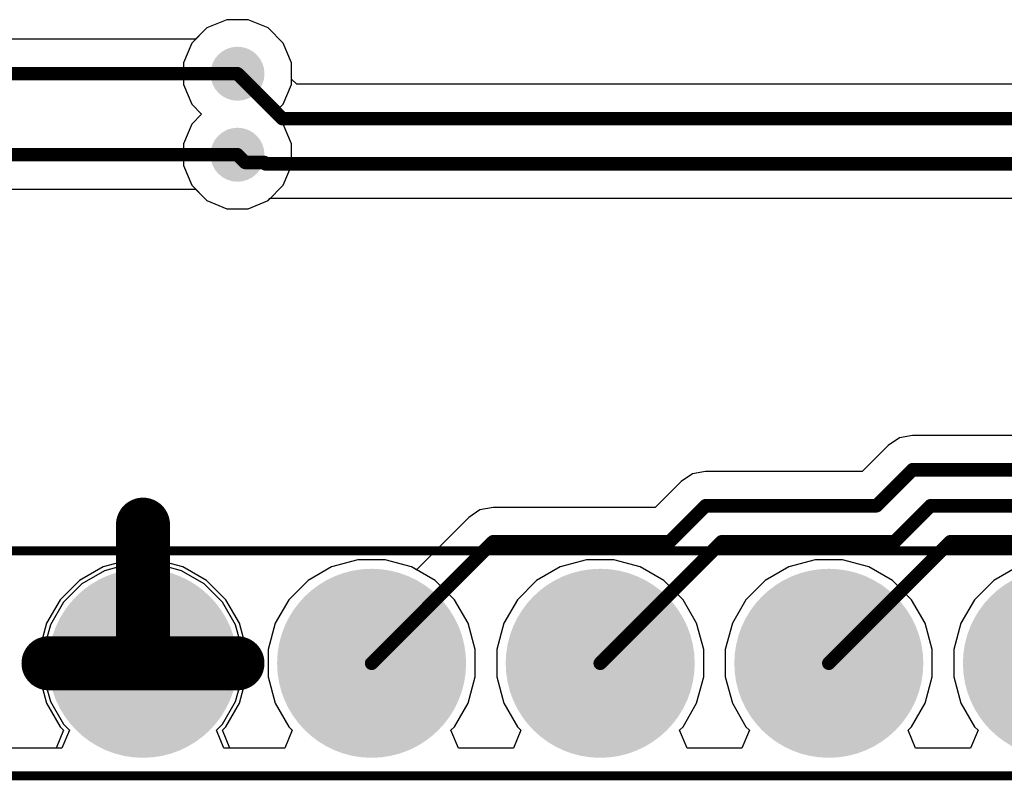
# Model space of a CAD drawing. Header units: inches. Extents: x 0 to 41, y 0 to 25.4.
# Tile 1 of 18: x 12.8 to 23.7, y 0 to 8.4. Entities that reach past the tile are written whole.
import ezdxf

# ---------------------------------------------------------------- set-up
doc = ezdxf.new("R2010")
doc.units = ezdxf.units.IN
for name, color, linetype in [('Board', 56, 'Continuous'), ('BOTTOM', 5, 'Continuous'), ('Bottom Solder', 6, 'Continuous'), ('Pad Holes', 156, 'Continuous'), ('TOP', 1, 'Continuous'), ('Top Assembly', 56, 'Continuous'), ('Top Solder', 216, 'Continuous'), ('Via Holes', 16, 'Continuous')]:
    doc.layers.add(name, color=color, linetype=linetype)

# ---------------------------------------------------------------- blocks, each defined once
blk = doc.blocks.new('PIN_HEADER_2_54___VERT__1_10POS_3432')
at = {"layer": 'BOTTOM'}
h = blk.add_hatch(color=5, dxfattribs=at)
edge = h.paths.add_edge_path()
edge.add_arc((-6.35, 0), 0.8499983, 0, 360)
h = blk.add_hatch(color=5, dxfattribs=at)
edge = h.paths.add_edge_path()
edge.add_arc((-3.81, 0), 0.8499983, 0, 360)
h = blk.add_hatch(color=5, dxfattribs=at)
edge = h.paths.add_edge_path()
edge.add_arc((-1.27, 0), 0.8499983, 0, 360)
h = blk.add_hatch(color=5, dxfattribs=at)
edge = h.paths.add_edge_path()
edge.add_arc((1.27, 0), 0.8499983, 0, 360)
h = blk.add_hatch(color=5, dxfattribs=at)
edge = h.paths.add_edge_path()
edge.add_arc((3.81, 0), 0.8499983, 0, 360)
at = {"layer": 'Bottom Solder'}
h = blk.add_hatch(color=6, dxfattribs=at)
edge = h.paths.add_edge_path()
edge.add_arc((-6.35, 0), 1.0499979, 0, 360)
h = blk.add_hatch(color=6, dxfattribs=at)
edge = h.paths.add_edge_path()
edge.add_arc((-3.81, 0), 1.0499979, 0, 360)
h = blk.add_hatch(color=6, dxfattribs=at)
edge = h.paths.add_edge_path()
edge.add_arc((-1.27, 0), 1.0499979, 0, 360)
h = blk.add_hatch(color=6, dxfattribs=at)
edge = h.paths.add_edge_path()
edge.add_arc((1.27, 0), 1.0499979, 0, 360)
h = blk.add_hatch(color=6, dxfattribs=at)
edge = h.paths.add_edge_path()
edge.add_arc((3.81, 0), 1.0499979, 0, 360)
at = {"layer": 'Pad Holes'}
h = blk.add_hatch(color=7, dxfattribs=at)
edge = h.paths.add_edge_path()
edge.add_arc((-6.35, 0), 0.499999, 0, 360)
h = blk.add_hatch(color=7, dxfattribs=at)
edge = h.paths.add_edge_path()
edge.add_arc((-3.81, 0), 0.499999, 0, 360)
h = blk.add_hatch(color=7, dxfattribs=at)
edge = h.paths.add_edge_path()
edge.add_arc((-1.27, 0), 0.499999, 0, 360)
h = blk.add_hatch(color=7, dxfattribs=at)
edge = h.paths.add_edge_path()
edge.add_arc((1.27, 0), 0.499999, 0, 360)
at = {"layer": 'TOP'}
h = blk.add_hatch(color=1, dxfattribs=at)
edge = h.paths.add_edge_path()
edge.add_arc((-6.35, 0), 0.8499983, 0, 360)
h = blk.add_hatch(color=1, dxfattribs=at)
edge = h.paths.add_edge_path()
edge.add_arc((-3.81, 0), 0.8499983, 0, 360)
h = blk.add_hatch(color=1, dxfattribs=at)
edge = h.paths.add_edge_path()
edge.add_arc((-1.27, 0), 0.8499983, 0, 360)
h = blk.add_hatch(color=1, dxfattribs=at)
edge = h.paths.add_edge_path()
edge.add_arc((1.27, 0), 0.8499983, 0, 360)
h = blk.add_hatch(color=1, dxfattribs=at)
edge = h.paths.add_edge_path()
edge.add_arc((3.81, 0), 0.8499983, 0, 360)
at = {"layer": 'Top Solder'}
h = blk.add_hatch(color=216, dxfattribs=at)
edge = h.paths.add_edge_path()
edge.add_arc((-6.35, 0), 1.0499979, 0, 360)
h = blk.add_hatch(color=216, dxfattribs=at)
edge = h.paths.add_edge_path()
edge.add_arc((-3.81, 0), 1.0499979, 0, 360)
h = blk.add_hatch(color=216, dxfattribs=at)
edge = h.paths.add_edge_path()
edge.add_arc((-1.27, 0), 1.0499979, 0, 360)
h = blk.add_hatch(color=216, dxfattribs=at)
edge = h.paths.add_edge_path()
edge.add_arc((1.27, 0), 1.0499979, 0, 360)
h = blk.add_hatch(color=216, dxfattribs=at)
edge = h.paths.add_edge_path()
edge.add_arc((3.81, 0), 1.0499979, 0, 360)
at = {"layer": 'Top Assembly', "const_width": 0.0999998}
for points in [[(-12.68000004, 1.25000004), (12.68000004, 1.25000004)], [(-12.68000004, -1.25000004), (12.68000004, -1.25000004)]]:
    blk.add_lwpolyline(points, dxfattribs=at)

msp = doc.modelspace()

# ---------------------------------------------------------------- hatches: boundary and pattern name
at = {"layer": 'BOTTOM'}
h = msp.add_hatch(color=5, dxfattribs=at)
edge = h.paths.add_edge_path()
edge.add_arc((15.20000008, 7.799999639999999), 0.2999994, 0, 360)
h = msp.add_hatch(color=5, dxfattribs=at)
edge = h.paths.add_edge_path()
edge.add_arc((15.20000008, 6.899998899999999), 0.2999994, 0, 360)
at = {"layer": 'TOP'}
h = msp.add_hatch(color=1, dxfattribs=at)
edge = h.paths.add_edge_path()
edge.add_arc((15.20000008, 7.799999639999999), 0.2999994, 0, 360)
h = msp.add_hatch(color=1, dxfattribs=at)
edge = h.paths.add_edge_path()
edge.add_arc((15.20000008, 6.899998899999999), 0.2999994, 0, 360)
at = {"layer": 'Via Holes'}
h = msp.add_hatch(color=7, dxfattribs=at)
edge = h.paths.add_edge_path()
edge.add_arc((15.20000008, 7.799999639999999), 0.1499997, 0, 360)
h = msp.add_hatch(color=7, dxfattribs=at)
edge = h.paths.add_edge_path()
edge.add_arc((15.20000008, 6.899998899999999), 0.1499997, 0, 360)

# ---------------------------------------------------------------- linework, layer by layer
at = {"layer": 'Board', "const_width": 0.0499999}
msp.add_lwpolyline([(4.500013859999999, 1.27e-05), (36.50000066, 1.016e-05)], dxfattribs=at)
at = {"layer": 'BOTTOM'}
for p, q in [((15.0806531, 8.39999844), (14.86012776, 8.30865496)), ((15.31934706, 8.39999844), (15.0806531, 8.39999844)), ((15.5398724, 8.30865496), (15.31934706, 8.39999844)), ((14.86012776, 8.30865496), (14.7338161, 8.1823433)), ((15.7086554, 8.13987196), (15.5398724, 8.30865496)), ((14.7338161, 8.1823433), (9.65837286, 8.1823433)), ((15.79999888, 7.919346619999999), (15.7086554, 8.13987196)), ((15.79999888, 7.680652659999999), (15.79999888, 7.919346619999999)), ((15.7086554, 7.46012732), (15.79999888, 7.680652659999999)), ((15.59852608, 7.35000054), (15.7086554, 7.46012732)), ((15.7086554, 7.23987122), (15.59852608, 7.35000054)), ((15.79999888, 7.019345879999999), (15.7086554, 7.23987122)), ((15.79999888, 6.780651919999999), (15.79999888, 7.019345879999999)), ((15.7086554, 6.56012658), (15.79999888, 6.780651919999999)), ((9.90000306, 6.51765524), (14.7338161, 6.51765524)), ((14.7338161, 6.51765524), (14.86012776, 6.39134358)), ((15.5398724, 6.39134358), (15.7086554, 6.56012658)), ((14.86012776, 6.39134358), (15.0806531, 6.300000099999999)), ((15.31934706, 6.300000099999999), (15.5398724, 6.39134358)), ((15.0806531, 6.300000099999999), (15.31934706, 6.300000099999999)), ((22.55368616, 3.75324116), (22.42964526, 3.67035842)), ((22.70000286, 3.782344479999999), (22.55368616, 3.75324116)), ((24.69224932, 3.782344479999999), (22.70000286, 3.782344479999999)), ((22.42964526, 3.67035842), (22.14162958, 3.38234274)), ((20.25368314, 3.35323942), (20.12964224, 3.27035668)), ((20.39999984, 3.38234274), (20.25368314, 3.35323942)), ((22.14162958, 3.38234274), (20.39999984, 3.38234274)), ((20.12964224, 3.27035668), (19.8416291, 2.98234354)), ((18.04001472, 2.98234354), (17.89369802, 2.95324022)), ((19.8416291, 2.98234354), (18.04001472, 2.98234354)), ((17.76965712, 2.87035748), (17.1890817, 2.28978206)), ((17.89369802, 2.95324022), (17.76965712, 2.87035748)), ((13.70614226, 2.32163874), (13.44391012, 2.17023696)), ((13.9986258, 2.4000079), (13.70614226, 2.32163874)), ((14.30142428, 2.4000079), (13.9986258, 2.4000079)), ((14.59390782, 2.32163874), (14.30142428, 2.4000079)), ((14.85613996, 2.17023696), (14.59390782, 2.32163874)), ((16.24614226, 2.32163874), (15.98391012, 2.17023696)), ((16.5386258, 2.4000079), (16.24614226, 2.32163874)), ((16.84142428, 2.4000079), (16.5386258, 2.4000079)), ((17.13390782, 2.32163874), (16.84142428, 2.4000079)), ((17.1890817, 2.28978206), (17.13390782, 2.32163874)), ((13.44391012, 2.17023696), (13.22979828, 1.95612512)), ((15.0702518, 1.95612512), (14.85613996, 2.17023696)), ((15.98391012, 2.17023696), (15.76979828, 1.95612512)), ((13.22979828, 1.95612512), (13.0783965, 1.69389298)), ((15.22165358, 1.69389298), (15.0702518, 1.95612512)), ((15.76979828, 1.95612512), (15.6183965, 1.69389298)), ((13.0783965, 1.69389298), (13.00002734, 1.40140944)), ((15.30002274, 1.40140944), (15.22165358, 1.69389298)), ((15.6183965, 1.69389298), (15.54002734, 1.40140944)), ((13.00002734, 1.40140944), (13.00002734, 1.09861096)), ((15.30002274, 1.09861096), (15.30002274, 1.40140944)), ((15.54002734, 1.40140944), (15.54002734, 1.09861096)), ((13.00002734, 1.09861096), (13.0783965, 0.80612742)), ((15.22165358, 0.80612742), (15.30002274, 1.09861096)), ((15.54002734, 1.09861096), (15.6183965, 0.80612742)), ((13.0783965, 0.80612742), (13.22979828, 0.54389528)), ((15.0702518, 0.54389528), (15.22165358, 0.80612742)), ((15.6183965, 0.80612742), (15.76979828, 0.54389528)), ((13.26782462, 0.5058689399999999), (13.18498252, 0.3058668)), ((13.22979828, 0.54389528), (13.26782462, 0.5058689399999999)), ((15.03222546, 0.5058689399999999), (15.0702518, 0.54389528)), ((15.11506756, 0.3058668), (15.03222546, 0.5058689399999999)), ((15.80782462, 0.5058689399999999), (15.72498252, 0.3058668)), ((15.76979828, 0.54389528), (15.80782462, 0.5058689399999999)), ((13.18498252, 0.3058668), (12.51001816, 0.3058668)), ((15.72498252, 0.3058668), (15.11506756, 0.3058668))]:
    msp.add_line(p, q, dxfattribs=at)
at = {"layer": 'BOTTOM', "const_width": 0.1499997}
for points in [[(9.500001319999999, 7.799999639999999), (15.20000008, 7.799999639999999)], [(9.90000306, 6.899998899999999), (15.20000008, 6.899998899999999)], [(22.30000112, 2.99999908), (22.70000286, 3.40000082)], [(22.70000286, 3.40000082), (24.85062086, 3.40000082)], [(20.00000064, 2.59999988), (20.39999984, 2.99999908)], [(20.39999984, 2.99999908), (22.30000112, 2.99999908)], [(22.50000072, 2.59999988), (22.89999992, 2.99999908)], [(22.89999992, 2.99999908), (24.98438234, 2.99999908)], [(16.69002504, 1.2500102), (18.04001472, 2.59999988)], [(18.04001472, 2.59999988), (20.00000064, 2.59999988)], [(19.23002504, 1.2500102), (20.58001472, 2.59999988)], [(20.58001472, 2.59999988), (22.50000072, 2.59999988)], [(21.77002504, 1.2500102), (23.12001472, 2.59999988)], [(23.12001472, 2.59999988), (25.0622816, 2.59999988)], [(14.15002504, 1.2500102), (14.37002714, 1.2500102)]]:
    msp.add_lwpolyline(points, dxfattribs=at)
at = {"layer": 'BOTTOM', "const_width": 0.07499858}
for points in [[(15.16249952, 7.799999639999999, 1), (15.23750064, 7.799999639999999, 1)], [(15.16249952, 6.899998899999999, 1), (15.23750064, 6.899998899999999, 1)], [(22.6625023, 3.40000082, 1), (22.73750342, 3.40000082, 1)], [(22.6625023, 3.40000082, 1), (22.73750342, 3.40000082, 1)], [(20.36249928, 2.99999908, 1), (20.4375004, 2.99999908, 1)], [(20.36249928, 2.99999908, 1), (20.4375004, 2.99999908, 1)], [(22.26250056, 2.99999908, 1), (22.33750168, 2.99999908, 1)], [(22.26250056, 2.99999908, 1), (22.33750168, 2.99999908, 1)], [(22.86249936, 2.99999908, 1), (22.93750048, 2.99999908, 1)], [(22.86249936, 2.99999908, 1), (22.93750048, 2.99999908, 1)], [(18.00251416, 2.59999988, 1), (18.07751528, 2.59999988, 1)], [(18.00251416, 2.59999988, 1), (18.07751528, 2.59999988, 1)], [(19.96250008, 2.59999988, 1), (20.0375012, 2.59999988, 1)], [(19.96250008, 2.59999988, 1), (20.0375012, 2.59999988, 1)], [(20.54251416, 2.59999988, 1), (20.61751528, 2.59999988, 1)], [(20.54251416, 2.59999988, 1), (20.61751528, 2.59999988, 1)], [(22.46250016, 2.59999988, 1), (22.53750128, 2.59999988, 1)], [(22.46250016, 2.59999988, 1), (22.53750128, 2.59999988, 1)], [(23.08251416, 2.59999988, 1), (23.15751528, 2.59999988, 1)], [(23.08251416, 2.59999988, 1), (23.15751528, 2.59999988, 1)], [(14.11252448, 1.2500102, 1), (14.1875256, 1.2500102, 1)], [(14.33252658, 1.2500102, 1), (14.4075277, 1.2500102, 1)], [(16.65252448, 1.2500102, 1), (16.7275256, 1.2500102, 1)], [(19.19252448, 1.2500102, 1), (19.2675256, 1.2500102, 1)], [(21.73252448, 1.2500102, 1), (21.8075256, 1.2500102, 1)]]:
    msp.add_lwpolyline(points, format="xyb", close=True, dxfattribs=at)
at = {"layer": 'TOP'}
for p, q in [((15.0806531, 8.39999844), (14.86012776, 8.30865496)), ((15.31934706, 8.39999844), (15.0806531, 8.39999844)), ((15.5398724, 8.30865496), (15.31934706, 8.39999844)), ((14.86012776, 8.30865496), (14.69134476, 8.13987196)), ((15.7086554, 8.13987196), (15.5398724, 8.30865496)), ((14.69134476, 8.13987196), (14.60000128, 7.919346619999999)), ((15.79999888, 7.919346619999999), (15.7086554, 8.13987196)), ((14.60000128, 7.919346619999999), (14.60000128, 7.680652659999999)), ((15.79999888, 7.740716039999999), (15.79999888, 7.919346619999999)), ((14.60000128, 7.680652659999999), (14.69134476, 7.46012732)), ((15.85837062, 7.6823443), (15.79999888, 7.740716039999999)), ((24.93381602, 7.6823443), (15.85837062, 7.6823443)), ((14.69134476, 7.46012732), (14.80147408, 7.35000054)), ((14.80147408, 7.35000054), (14.69134476, 7.23987122)), ((14.69134476, 7.23987122), (14.60000128, 7.019345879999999)), ((14.60000128, 7.019345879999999), (14.60000128, 6.780651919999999)), ((14.60000128, 6.780651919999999), (14.69134476, 6.56012658)), ((14.69134476, 6.56012658), (14.86012776, 6.39134358)), ((14.86012776, 6.39134358), (15.0806531, 6.300000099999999)), ((15.31934706, 6.300000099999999), (15.5398724, 6.39134358)), ((15.5398724, 6.39134358), (15.56418528, 6.415656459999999)), ((15.56418528, 6.415656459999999), (25.64947372, 6.415656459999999)), ((15.0806531, 6.300000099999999), (15.31934706, 6.300000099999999)), ((14.00468116, 2.3540085), (13.72389686, 2.2787737)), ((14.05002524, 2.3540085), (14.00468116, 2.3540085)), ((14.05002524, 1.35001), (14.05002524, 2.3540085)), ((14.29536892, 2.3540085), (14.25002484, 2.3540085)), ((14.25002484, 2.3540085), (14.25002484, 1.35001)), ((14.57615322, 2.2787737), (14.29536892, 2.3540085)), ((16.24614226, 2.32163874), (15.98391012, 2.17023696)), ((16.5386258, 2.4000079), (16.24614226, 2.32163874)), ((16.84142428, 2.4000079), (16.5386258, 2.4000079)), ((17.13390782, 2.32163874), (16.84142428, 2.4000079)), ((17.39613996, 2.17023696), (17.13390782, 2.32163874)), ((18.78614226, 2.32163874), (18.52391012, 2.17023696)), ((19.0786258, 2.4000079), (18.78614226, 2.32163874)), ((19.38142428, 2.4000079), (19.0786258, 2.4000079)), ((19.67390782, 2.32163874), (19.38142428, 2.4000079)), ((19.93613996, 2.17023696), (19.67390782, 2.32163874)), ((21.32614226, 2.32163874), (21.06391012, 2.17023696)), ((21.6186258, 2.4000079), (21.32614226, 2.32163874)), ((21.92142428, 2.4000079), (21.6186258, 2.4000079)), ((22.21390782, 2.32163874), (21.92142428, 2.4000079)), ((22.47613996, 2.17023696), (22.21390782, 2.32163874)), ((23.86614226, 2.32163874), (23.60391012, 2.17023696)), ((13.72389686, 2.2787737), (13.47215238, 2.13342982)), ((14.8278977, 2.13342982), (14.57615322, 2.2787737)), ((13.47215238, 2.13342982), (13.26660542, 1.92788286)), ((15.03344466, 1.92788286), (14.8278977, 2.13342982)), ((15.98391012, 2.17023696), (15.76979828, 1.95612512)), ((17.6102518, 1.95612512), (17.39613996, 2.17023696)), ((18.52391012, 2.17023696), (18.30979828, 1.95612512)), ((20.1502518, 1.95612512), (19.93613996, 2.17023696)), ((21.06391012, 2.17023696), (20.84979828, 1.95612512)), ((22.6902518, 1.95612512), (22.47613996, 2.17023696)), ((23.60391012, 2.17023696), (23.38979828, 1.95612512)), ((13.26660542, 1.92788286), (13.12126154, 1.67613838)), ((15.17878854, 1.67613838), (15.03344466, 1.92788286)), ((15.76979828, 1.95612512), (15.6183965, 1.69389298)), ((17.76165358, 1.69389298), (17.6102518, 1.95612512)), ((18.30979828, 1.95612512), (18.1583965, 1.69389298)), ((20.30165358, 1.69389298), (20.1502518, 1.95612512)), ((20.84979828, 1.95612512), (20.6983965, 1.69389298)), ((22.84165358, 1.69389298), (22.6902518, 1.95612512)), ((23.38979828, 1.95612512), (23.2383965, 1.69389298)), ((13.12126154, 1.67613838), (13.04602674, 1.39535408)), ((15.25402334, 1.39535408), (15.17878854, 1.67613838)), ((15.6183965, 1.69389298), (15.54002734, 1.40140944)), ((17.84002274, 1.40140944), (17.76165358, 1.69389298)), ((18.1583965, 1.69389298), (18.08002734, 1.40140944)), ((20.38002274, 1.40140944), (20.30165358, 1.69389298)), ((20.6983965, 1.69389298), (20.62002734, 1.40140944)), ((22.92002274, 1.40140944), (22.84165358, 1.69389298)), ((23.2383965, 1.69389298), (23.16002734, 1.40140944)), ((13.04602674, 1.39535408), (13.04602674, 1.35001)), ((13.04602674, 1.35001), (14.05002524, 1.35001)), ((14.25002484, 1.35001), (15.25402334, 1.35001)), ((15.25402334, 1.35001), (15.25402334, 1.39535408)), ((15.54002734, 1.40140944), (15.54002734, 1.09861096)), ((17.84002274, 1.09861096), (17.84002274, 1.40140944)), ((18.08002734, 1.40140944), (18.08002734, 1.09861096)), ((20.38002274, 1.09861096), (20.38002274, 1.40140944)), ((20.62002734, 1.40140944), (20.62002734, 1.09861096)), ((22.92002274, 1.09861096), (22.92002274, 1.40140944)), ((23.16002734, 1.40140944), (23.16002734, 1.09861096)), ((15.25402334, 1.1500104), (13.04602674, 1.1500104)), ((13.04602674, 1.1500104), (13.04602674, 1.10466632)), ((13.04602674, 1.10466632), (13.12126154, 0.82388202)), ((15.17878854, 0.82388202), (15.25402334, 1.10466632)), ((15.25402334, 1.10466632), (15.25402334, 1.1500104)), ((15.54002734, 1.09861096), (15.6183965, 0.80612742)), ((17.76165358, 0.80612742), (17.84002274, 1.09861096)), ((18.08002734, 1.09861096), (18.1583965, 0.80612742)), ((20.30165358, 0.80612742), (20.38002274, 1.09861096)), ((20.62002734, 1.09861096), (20.6983965, 0.80612742)), ((22.84165358, 0.80612742), (22.92002274, 1.09861096)), ((23.16002734, 1.09861096), (23.2383965, 0.80612742)), ((13.12126154, 0.82388202), (13.26660542, 0.5721375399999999)), ((15.03344466, 0.5721375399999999), (15.17878854, 0.82388202)), ((15.6183965, 0.80612742), (15.76979828, 0.54389528)), ((17.6102518, 0.54389528), (17.76165358, 0.80612742)), ((18.1583965, 0.80612742), (18.30979828, 0.54389528)), ((20.1502518, 0.54389528), (20.30165358, 0.80612742)), ((20.6983965, 0.80612742), (20.84979828, 0.54389528)), ((22.6902518, 0.54389528), (22.84165358, 0.80612742)), ((23.2383965, 0.80612742), (23.38979828, 0.54389528)), ((13.26660542, 0.5721375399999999), (13.33287402, 0.5058689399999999)), ((14.96717606, 0.5058689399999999), (15.03344466, 0.5721375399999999)), ((13.33287402, 0.5058689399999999), (13.25003192, 0.3058668)), ((15.05001816, 0.3058668), (14.96717606, 0.5058689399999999)), ((15.80782462, 0.5058689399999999), (15.72498252, 0.3058668)), ((15.76979828, 0.54389528), (15.80782462, 0.5058689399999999)), ((17.57222546, 0.5058689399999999), (17.6102518, 0.54389528)), ((17.65506756, 0.30586934), (17.57222546, 0.5058689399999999)), ((18.34782462, 0.5058689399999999), (18.26498252, 0.30586934)), ((18.30979828, 0.54389528), (18.34782462, 0.5058689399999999)), ((20.11222546, 0.5058689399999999), (20.1502518, 0.54389528)), ((20.1950701, 0.30586934), (20.11222546, 0.5058689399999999)), ((20.88782462, 0.5058689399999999), (20.80497998, 0.30586934)), ((20.84979828, 0.54389528), (20.88782462, 0.5058689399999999)), ((22.652228, 0.5058714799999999), (22.6902518, 0.54389528)), ((22.7350701, 0.30586934), (22.652228, 0.5058714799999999)), ((23.42782208, 0.5058714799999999), (23.34497998, 0.30586934)), ((23.38979828, 0.54389528), (23.42782208, 0.5058714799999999)), ((13.25003192, 0.3058668), (12.57506756, 0.3058668)), ((15.72498252, 0.3058668), (15.05001816, 0.3058668)), ((18.26498252, 0.30586934), (17.65506756, 0.30586934)), ((20.80497998, 0.30586934), (20.1950701, 0.30586934)), ((23.34497998, 0.30586934), (22.7350701, 0.30586934))]:
    msp.add_line(p, q, dxfattribs=at)
for points, const_width in [([(15.20000008, 7.799999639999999), (15.69999908, 7.300000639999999)], 0.1499997), ([(15.69999908, 7.300000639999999), (25.4, 7.300000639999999)], 0.1499997), ([(15.20000008, 6.899998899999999), (15.286101, 6.813897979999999)], 0.1499997), ([(15.286101, 6.813897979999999), (15.49696926, 6.813897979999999)], 0.1499997), ([(15.49696926, 6.813897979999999), (15.51286712, 6.798000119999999)], 0.1499997), ([(15.51286712, 6.798000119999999), (25.64947372, 6.798000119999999)], 0.1499997), ([(14.15002504, 1.2500102), (14.15002504, 2.79002236)], 0.5999987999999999), ([(13.1000373, 1.2500102), (14.15002504, 1.2500102)], 0.5999987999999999), ([(14.15002504, 1.2500102), (15.20001278, 1.2500102)], 0.5999987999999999)]:
    msp.add_lwpolyline(points, dxfattribs=dict(at, const_width=const_width))
for points, const_width in [([(15.16249952, 7.799999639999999, 1), (15.23750064, 7.799999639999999, 1)], 0.07499858), ([(15.66249852, 7.300000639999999, 1), (15.73749964, 7.300000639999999, 1)], 0.07499858), ([(15.66249852, 7.300000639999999, 1), (15.73749964, 7.300000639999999, 1)], 0.07499858), ([(15.16249952, 6.899998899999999, 1), (15.23750064, 6.899998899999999, 1)], 0.07499858), ([(15.24860044, 6.813897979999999, 1), (15.32360156, 6.813897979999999, 1)], 0.07499858), ([(15.24860044, 6.813897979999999, 1), (15.32360156, 6.813897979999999, 1)], 0.07499858), ([(15.4594687, 6.813897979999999, 1), (15.53446982, 6.813897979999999, 1)], 0.07499858), ([(15.4594687, 6.813897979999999, 1), (15.53446982, 6.813897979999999, 1)], 0.07499858), ([(15.47536656, 6.798000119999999, 1), (15.55036768, 6.798000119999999, 1)], 0.07499858), ([(15.47536656, 6.798000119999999, 1), (15.55036768, 6.798000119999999, 1)], 0.07499858), ([(14.00002534, 2.79002236, 1), (14.30002474, 2.79002236, 1)], 0.2999994), ([(12.9500376, 1.2500102, 1), (13.250037, 1.2500102, 1)], 0.2999994), ([(14.00002534, 1.2500102, 1), (14.30002474, 1.2500102, 1)], 0.2999994), ([(14.00002534, 1.2500102, 1), (14.30002474, 1.2500102, 1)], 0.2999994), ([(14.00002534, 1.2500102, 1), (14.30002474, 1.2500102, 1)], 0.2999994), ([(15.05001308, 1.2500102, 1), (15.35001248, 1.2500102, 1)], 0.2999994)]:
    msp.add_lwpolyline(points, format="xyb", close=True, dxfattribs=dict(at, const_width=const_width))

# ---------------------------------------------------------------- block references
msp.add_blockref('PIN_HEADER_2_54___VERT__1_10POS_3432', (20.50002504, 1.2500102))

doc.saveas('drawing.dxf')
